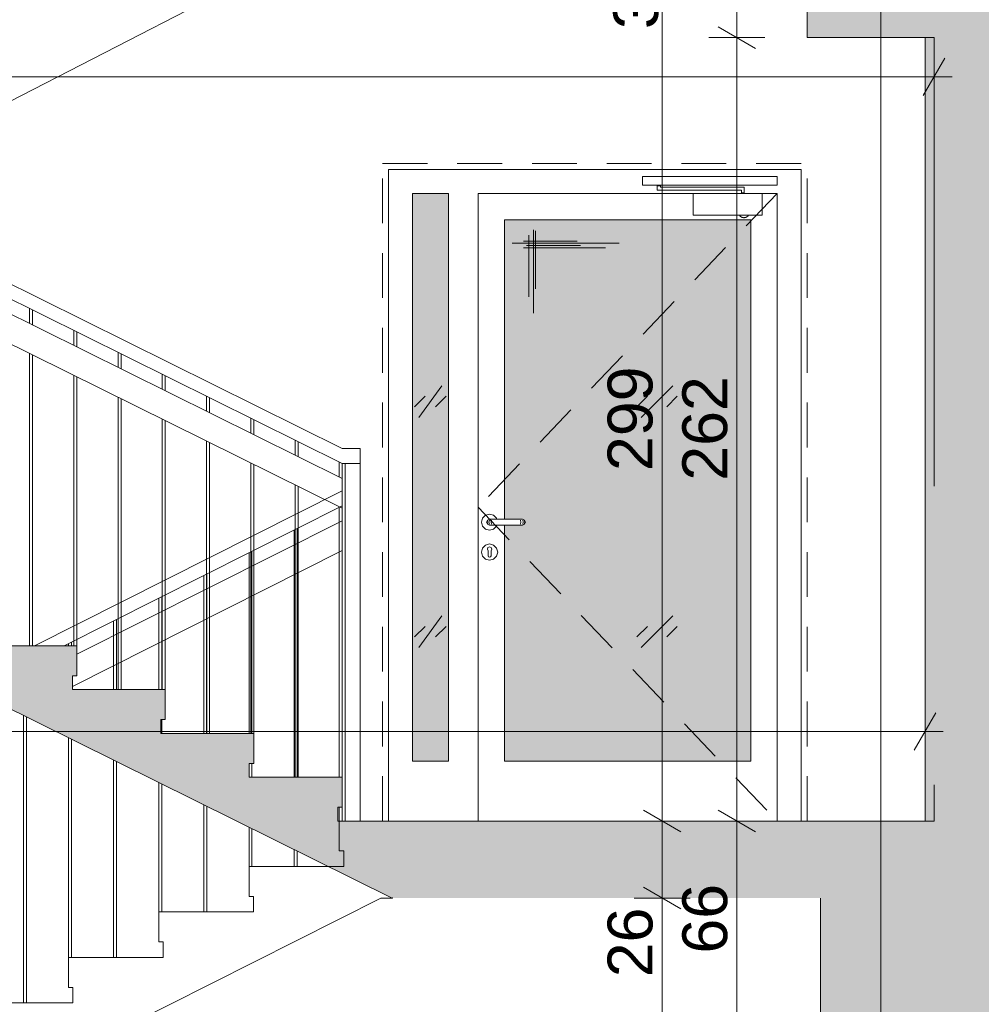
# Paper-space layout 'A-42 PRZEKRÓJ A-A' of a CAD drawing. Header units: millimetres. Extents: x 0 to 1114, y -5 to 726.
# Tile 16 of 92: x 120 to 152, y 287 to 320. Entities that reach past the tile are written whole.
import ezdxf
from ezdxf.xclip import XClip

# ---------------------------------------------------------------- set-up
doc = ezdxf.new("R2010")
doc.units = ezdxf.units.MM
doc.header["$MEASUREMENT"] = 0
doc.header["$XCLIPFRAME"] = 0
for name, pattern in [('DASHDOTX2', [1000, 500, -250, 0, -250]), ('LINIE_3', [25, 15, -10]), ('Przer. długie kreski', [2.5, 1.5, -1]), ('PRZERYWANA', [5.64444, 2.82222, -2.82222])]:
    doc.linetypes.add(name, pattern=pattern)
for name, color, linetype, lineweight, true_color in [('A__balustrada_Nr_pióra__161', 7, 'Continuous', 5, 0x949494), ('A_osie_Nr_pióra__16', 7, 'Continuous', 5, 0x0f0f0f), ('A_pochwyt_Nr_pióra__161', 7, 'Continuous', 5, 0x949494), ('A_schody_Nr_pióra__9', 7, 'Continuous', 13, 0xadadad), ('A_stolarka_Nr_pióra__254', 7, 'Continuous', 5, 0xfdfdfd), ('A_stolarka_Nr_pióra__9', 7, 'Continuous', 13, 0xadadad), ('A_widok_Nr_pióra__121', 7, 'Continuous', 5, 0xcacaca), ('A_ściany_Nr_pióra__8', 7, 'Continuous', 13, 0x4c4c4c)]:
    doc.layers.add(name, color=color, linetype=linetype, lineweight=lineweight, true_color=true_color)
doc.layers.add('A_schody', color=7, linetype='Continuous')
doc.layers.add('A_stolarka', color=7, linetype='Continuous')
for name, color, linetype, lineweight in [('A_schody_Nr_pióra__1', 7, 'Continuous', 20), ('A_strop_Nr_pióra__1', 7, 'Continuous', 20), ('A_wymiary_Nr_pióra__1', 7, 'Continuous', 20), ('A_wymiary_Nr_pióra__2', 8, 'Continuous', 13), ('A_ściany_Nr_pióra__1', 7, 'Continuous', 20)]:
    doc.layers.add(name, color=color, linetype=linetype, lineweight=lineweight)
doc.styles.add('STYL_AUTOMATYCZNY_1', font='arial.ttf')
doc.styles.add('STYL_AUTOMATYCZNY_4', font='arial.ttf')

# ---------------------------------------------------------------- blocks, each defined once
blk = doc.blocks.new('Rysunek_1_1', base_point=(-1560.278, -148.908))
at = {"layer": 'A_schody', "linetype": 'Continuous', "lineweight": 0, "true_color": 0x000000}
h = blk.add_hatch(color=18, dxfattribs=at)
h.paths.add_polyline_path([(81.694, 140.929), (175.424, 140.929), (226.244, 140.929), (306.913, 140.929), (548.587, 140.929), (548.587, 244.87), (543.567, 244.87), (543.567, 243.12), (527.617, 243.12), (527.617, 243.652), (527.767, 243.652), (527.767, 244.652), (524.676, 244.652), (524.676, 245.185), (524.826, 245.185), (524.826, 246.185), (521.735, 246.185), (521.735, 246.718), (521.885, 246.718), (521.885, 247.718), (518.794, 247.718), (518.794, 248.251), (518.944, 248.251), (518.944, 249.251), (515.853, 249.251), (515.853, 249.784), (516.003, 249.784), (516.003, 250.784), (512.912, 250.784), (512.912, 251.317), (513.062, 251.317), (513.062, 252.317), (509.971, 252.317), (509.971, 252.85), (510.121, 252.85), (510.121, 253.85), (507.03, 253.85), (507.03, 254.383), (507.18, 254.383), (507.18, 255.383), (504.089, 255.383), (504.089, 255.916), (504.239, 255.916), (504.239, 256.916), (501.148, 256.916), (501.148, 257.449), (501.298, 257.449), (501.298, 258.449), (498.572, 258.449), (498.207, 258.449), (498.207, 258.982), (498.357, 258.982), (498.357, 259.982), (498.277, 259.982), (479.827, 259.982), (479.827, 286.332), (482.217, 286.332), (482.217, 290.162), (496.884, 290.162), (527.025, 274.725), (529.906, 273.25), (543.567, 273.25), (543.567, 276.2), (527.437, 276.2), (527.437, 276.727), (527.587, 276.727), (527.587, 277.727), (524.454, 277.727), (524.454, 278.255), (524.604, 278.255), (524.604, 279.255), (521.471, 279.255), (521.471, 279.783), (521.621, 279.783), (521.621, 280.783), (518.488, 280.783), (518.488, 281.31), (518.638, 281.31), (518.638, 282.31), (515.505, 282.31), (515.505, 282.838), (515.655, 282.838), (515.655, 283.838), (512.522, 283.838), (512.522, 284.366), (512.672, 284.366), (512.672, 285.366), (509.539, 285.366), (509.539, 285.894), (509.689, 285.894), (509.689, 286.894), (506.556, 286.894), (506.556, 287.421), (506.706, 287.421), (506.706, 288.421), (503.573, 288.421), (503.573, 288.949), (503.723, 288.949), (503.723, 289.949), (500.59, 289.949), (500.59, 290.477), (500.74, 290.477), (500.74, 291.477), (497.79, 291.477), (497.607, 291.477), (497.607, 292.005), (497.757, 292.005), (497.757, 293.005), (497.647, 293.005), (497.497, 293.005), (494.627, 293.005), (479.247, 293.005), (479.217, 293.005), (479.217, 319.235), (481.647, 319.235), (481.647, 323.105), (496.903, 323.105), (527.216, 307.736), (530.839, 305.9), (543.567, 305.9), (543.567, 309.21), (530.456, 309.21), (527.627, 309.21), (527.627, 309.736), (527.777, 309.736), (527.777, 310.736), (524.617, 310.736), (524.617, 311.262), (524.767, 311.262), (524.767, 312.262), (521.607, 312.262), (521.607, 312.788), (521.757, 312.788), (521.757, 313.788), (518.597, 313.788), (518.597, 314.314), (518.747, 314.314), (518.747, 315.314), (515.587, 315.314), (515.587, 315.84), (515.737, 315.84), (515.737, 316.84), (512.577, 316.84), (512.577, 317.366), (512.727, 317.366), (512.727, 318.366), (509.567, 318.366), (509.567, 318.892), (509.717, 318.892), (509.717, 319.892), (506.557, 319.892), (506.557, 320.418), (506.707, 320.418), (506.707, 321.418), (503.547, 321.418), (503.547, 321.944), (503.697, 321.944), (503.697, 322.944), (500.537, 322.944), (500.537, 323.47), (500.687, 323.47), (500.687, 324.47), (497.527, 324.47), (497.527, 324.493), (497.527, 324.996), (497.677, 324.996), (497.677, 325.996), (497.647, 325.996), (497.177, 325.996), (479.547, 325.996), (479.547, 351.996), (481.717, 351.996), (481.717, 355.946), (498.578, 355.946), (527.341, 341.136), (530.809, 339.35), (543.567, 339.35), (543.567, 342.65), (527.677, 342.65), (527.677, 343.181), (527.827, 343.181), (527.827, 344.181), (524.703, 344.181), (524.703, 344.712), (524.853, 344.712), (524.853, 345.712), (521.729, 345.712), (521.729, 346.244), (521.879, 346.244), (521.879, 347.244), (518.755, 347.244), (518.755, 347.775), (518.905, 347.775), (518.905, 348.775), (515.781, 348.775), (515.781, 349.306), (515.931, 349.306), (515.931, 350.306), (512.807, 350.306), (512.807, 350.838), (512.957, 350.838), (512.957, 351.838), (509.833, 351.838), (509.833, 352.369), (509.983, 352.369), (509.983, 353.369), (506.859, 353.369), (506.859, 353.9), (507.009, 353.9), (507.009, 354.9), (503.885, 354.9), (503.885, 355.432), (504.035, 355.432), (504.035, 356.432), (500.911, 356.432), (500.911, 356.963), (501.061, 356.963), (501.061, 357.963), (497.937, 357.963), (497.937, 357.981), (497.937, 358.495), (498.087, 358.495), (498.087, 359.495), (497.607, 359.495), (494.957, 359.495), (479.467, 359.495), (479.467, 385.725), (481.827, 385.725), (481.827, 389.495), (496.894, 389.495), (527.195, 374.445), (530.547, 372.78), (543.567, 372.78), (543.567, 375.94), (527.557, 375.94), (527.557, 376.433), (527.707, 376.433), (527.707, 377.433), (524.551, 377.433), (524.551, 377.926), (524.701, 377.926), (524.701, 378.926), (521.545, 378.926), (521.545, 379.419), (521.695, 379.419), (521.695, 380.419), (518.539, 380.419), (518.539, 380.912), (518.689, 380.912), (518.689, 381.912), (515.533, 381.912), (515.533, 382.405), (515.683, 382.405), (515.683, 383.405), (512.527, 383.405), (512.527, 383.898), (512.677, 383.898), (512.677, 384.898), (509.521, 384.898), (509.521, 385.391), (509.671, 385.391), (509.671, 386.391), (506.515, 386.391), (506.515, 386.884), (506.665, 386.884), (506.665, 387.884), (506.416, 387.884), (503.509, 387.884), (503.509, 388.377), (503.659, 388.377), (503.659, 389.377), (503.413, 389.377), (500.503, 389.377), (500.503, 389.87), (500.653, 389.87), (500.653, 390.87), (500.41, 390.87), (497.813, 390.87), (497.497, 390.87), (497.497, 391.363), (497.647, 391.363), (497.647, 392.363), (479.397, 392.363), (479.397, 418.623), (481.617, 418.623), (481.617, 422.123), (498.369, 422.123), (527.387, 407.759), (531.063, 405.94), (543.567, 405.94), (543.567, 409.28), (527.697, 409.28), (527.697, 409.765), (527.847, 409.765), (527.847, 410.765), (524.697, 410.765), (524.697, 411.25), (524.847, 411.25), (524.847, 412.25), (521.697, 412.25), (521.697, 412.735), (521.847, 412.735), (521.847, 413.735), (518.697, 413.735), (518.697, 414.22), (518.847, 414.22), (518.847, 415.22), (515.697, 415.22), (515.697, 415.705), (515.847, 415.705), (515.847, 416.705), (512.697, 416.705), (512.697, 417.189), (512.847, 417.189), (512.847, 418.189), (509.697, 418.189), (509.697, 418.674), (509.847, 418.674), (509.847, 419.674), (506.697, 419.674), (506.697, 420.159), (506.847, 420.159), (506.847, 421.159), (503.697, 421.159), (503.697, 421.644), (503.847, 421.644), (503.847, 422.644), (500.697, 422.644), (500.697, 423.129), (500.847, 423.129), (500.847, 424.129), (497.697, 424.129), (497.697, 424.614), (497.847, 424.614), (497.847, 425.614), (479.317, 425.614), (479.317, 451.774), (481.707, 451.774), (481.707, 455.544), (496.931, 455.544), (527.257, 440.792), (530.881, 439.03), (543.567, 439.03), (543.567, 442.31), (527.567, 442.31), (527.567, 442.785), (527.717, 442.785), (527.717, 443.785), (524.533, 443.785), (524.533, 444.261), (524.683, 444.261), (524.683, 445.261), (521.499, 445.261), (521.499, 445.737), (521.649, 445.737), (521.649, 446.737), (518.465, 446.737), (518.465, 447.213), (518.615, 447.213), (518.615, 448.213), (515.431, 448.213), (515.431, 448.689), (515.581, 448.689), (515.581, 449.689), (512.397, 449.689), (512.397, 450.165), (512.547, 450.165), (512.547, 451.165), (509.363, 451.165), (509.363, 451.641), (509.513, 451.641), (509.513, 452.641), (506.329, 452.641), (506.329, 453.117), (506.479, 453.117), (506.479, 454.117), (503.295, 454.117), (503.295, 454.593), (503.445, 454.593), (503.445, 455.593), (500.261, 455.593), (500.261, 456.069), (500.411, 456.069), (500.411, 457.069), (497.227, 457.069), (497.227, 457.545), (497.377, 457.545), (497.377, 458.545), (479.247, 458.545), (479.247, 484.675), (481.019, 484.675), (481.019, 488.575), (496.868, 488.575), (530.662, 472.1), (543.567, 472.1), (543.567, 475.18), (527.767, 475.18), (527.767, 475.645), (527.917, 475.645), (527.917, 476.645), (524.761, 476.645), (524.761, 477.11), (524.911, 477.11), (524.911, 478.11), (521.755, 478.11), (521.755, 478.576), (521.905, 478.576), (521.905, 479.576), (518.749, 479.576), (518.749, 480.041), (518.899, 480.041), (518.899, 481.041), (515.743, 481.041), (515.743, 481.507), (515.893, 481.507), (515.893, 482.507), (512.737, 482.507), (512.737, 482.972), (512.887, 482.972), (512.887, 483.972), (509.731, 483.972), (509.731, 484.438), (509.881, 484.438), (509.881, 485.438), (506.725, 485.438), (506.725, 485.903), (506.875, 485.903), (506.875, 486.903), (503.719, 486.903), (503.719, 487.369), (503.869, 487.369), (503.869, 488.369), (500.713, 488.369), (500.713, 488.834), (500.863, 488.834), (500.863, 489.834), (497.707, 489.834), (497.707, 490.3), (497.857, 490.3), (497.857, 491.3), (479.277, 491.3), (479.277, 517.52), (481.377, 517.52), (481.377, 521.533), (478.41, 521.533), (478.41, 524.133), (477.357, 524.133), (352.051, 524.133), (352.051, 536.095), (543.567, 536.095), (543.567, 527.836), (543.567, 524.133), (547.587, 524.133), (547.587, 521.533), (543.567, 521.533), (543.567, 517.54), (548.587, 517.54), (548.587, 540.961), (543.567, 540.961), (543.567, 539.119), (348.996, 539.119), (348.996, 564.681), (346.838, 564.681), (346.838, 562.317), (85.194, 562.317), (85.194, 564.681), (81.694, 564.681), (81.694, 553.481), (85.194, 553.481), (85.194, 558.993), (147.194, 558.993), (147.194, 524.281), (131.294, 524.281), (131.294, 520.056), (146.901, 520.056), (146.901, 517.255), (150.894, 517.255), (150.894, 491.056), (131.644, 491.056), (131.644, 491.558), (131.794, 491.558), (131.794, 492.558), (128.604, 492.558), (128.604, 493.06), (128.754, 493.06), (128.754, 494.06), (125.564, 494.06), (125.564, 494.562), (125.714, 494.562), (125.714, 495.562), (122.524, 495.562), (122.524, 496.065), (122.674, 496.065), (122.674, 497.065), (119.484, 497.065), (119.484, 497.567), (119.634, 497.567), (119.634, 498.567), (116.444, 498.567), (116.444, 499.069), (116.594, 499.069), (116.594, 500.069), (113.404, 500.069), (113.404, 500.571), (113.554, 500.571), (113.554, 501.571), (110.364, 501.571), (110.364, 502.074), (110.514, 502.074), (110.514, 503.074), (107.324, 503.074), (107.324, 503.576), (107.474, 503.576), (107.474, 504.576), (104.284, 504.576), (104.284, 505.078), (104.434, 505.078), (104.434, 506.078), (101.244, 506.078), (101.244, 506.581), (101.394, 506.581), (101.394, 507.581), (98.194, 507.581), (85.194, 507.581), (85.194, 504.381), (101.294, 504.381), (133.823, 488.306), (146.674, 488.306), (146.674, 484.256), (150.694, 484.256), (150.694, 458.206), (131.244, 458.206), (131.244, 458.69), (131.394, 458.69), (131.394, 459.69), (128.264, 459.69), (128.264, 460.174), (128.414, 460.174), (128.414, 461.174), (125.284, 461.174), (125.284, 461.658), (125.434, 461.658), (125.434, 462.658), (122.304, 462.658), (122.304, 463.142), (122.454, 463.142), (122.454, 464.142), (119.324, 464.142), (119.324, 464.626), (119.474, 464.626), (119.474, 465.626), (116.344, 465.626), (116.344, 466.11), (116.494, 466.11), (116.494, 467.11), (113.364, 467.11), (113.364, 467.594), (113.514, 467.594), (113.514, 468.594), (110.384, 468.594), (110.384, 469.078), (110.534, 469.078), (110.534, 470.078), (107.404, 470.078), (107.404, 470.562), (107.554, 470.562), (107.554, 471.562), (104.424, 471.562), (104.424, 472.046), (104.574, 472.046), (104.574, 473.046), (101.444, 473.046), (101.444, 473.531), (101.594, 473.531), (101.594, 474.531), (101.044, 474.531), (85.194, 474.531), (85.194, 471.531), (101.123, 471.531), (133.451, 455.431), (147.014, 455.431), (147.014, 451.371), (150.394, 451.371), (150.394, 425.231), (130.844, 425.231), (130.844, 425.744), (130.994, 425.744), (130.994, 426.744), (127.904, 426.744), (127.904, 427.258), (128.054, 427.258), (128.054, 428.258), (124.964, 428.258), (124.964, 428.771), (125.114, 428.771), (125.114, 429.771), (122.024, 429.771), (122.024, 430.285), (122.174, 430.285), (122.174, 431.285), (119.084, 431.285), (119.084, 431.799), (119.234, 431.799), (119.234, 432.799), (116.144, 432.799), (116.144, 433.312), (116.294, 433.312), (116.294, 434.312), (113.204, 434.312), (113.204, 434.826), (113.354, 434.826), (113.354, 435.826), (110.264, 435.826), (110.264, 436.34), (110.414, 436.34), (110.414, 437.34), (107.324, 437.34), (107.324, 437.853), (107.474, 437.853), (107.474, 438.853), (104.384, 438.853), (104.384, 439.367), (104.534, 439.367), (104.534, 440.367), (101.444, 440.367), (101.444, 440.881), (101.594, 440.881), (101.594, 441.881), (98.394, 441.881), (85.194, 441.881), (85.194, 438.631), (101.54, 438.631), (133.928, 421.956), (146.574, 421.956), (146.574, 418.066), (150.194, 418.066), (150.194, 391.956), (130.844, 391.956), (130.844, 392.467), (130.994, 392.467), (130.994, 393.467), (127.814, 393.467), (127.814, 393.978), (127.964, 393.978), (127.964, 394.978), (124.784, 394.978), (124.784, 395.49), (124.934, 395.49), (124.934, 396.49), (121.754, 396.49), (121.754, 397.001), (121.904, 397.001), (121.904, 398.001), (118.724, 398.001), (118.724, 398.512), (118.874, 398.512), (118.874, 399.512), (115.694, 399.512), (115.694, 400.024), (115.844, 400.024), (115.844, 401.024), (112.664, 401.024), (112.664, 401.535), (112.814, 401.535), (112.814, 402.535), (109.634, 402.535), (109.634, 403.046), (109.784, 403.046), (109.784, 404.046), (106.604, 404.046), (106.604, 404.558), (106.754, 404.558), (106.754, 405.558), (103.574, 405.558), (103.574, 406.069), (103.724, 406.069), (103.724, 407.069), (100.544, 407.069), (100.544, 407.581), (100.694, 407.581), (100.694, 408.581), (97.494, 408.581), (85.194, 408.581), (85.194, 405.431), (100.469, 405.431), (133.448, 388.981), (146.924, 388.981), (146.924, 385.311), (150.794, 385.311), (150.794, 358.881), (131.244, 358.881), (131.244, 359.376), (131.394, 359.376), (131.394, 360.376), (128.244, 360.376), (128.244, 360.871), (128.394, 360.871), (128.394, 361.871), (125.244, 361.871), (125.244, 362.367), (125.394, 362.367), (125.394, 363.367), (122.244, 363.367), (122.244, 363.862), (122.394, 363.862), (122.394, 364.862), (119.244, 364.862), (119.244, 365.358), (119.394, 365.358), (119.394, 366.358), (116.244, 366.358), (116.244, 366.853), (116.394, 366.853), (116.394, 367.853), (113.244, 367.853), (113.244, 368.349), (113.394, 368.349), (113.394, 369.349), (110.244, 369.349), (110.244, 369.844), (110.394, 369.844), (110.394, 370.844), (107.244, 370.844), (107.244, 371.34), (107.394, 371.34), (107.394, 372.34), (104.244, 372.34), (104.244, 372.835), (104.394, 372.835), (104.394, 373.835), (101.244, 373.835), (101.244, 374.331), (101.394, 374.331), (101.394, 375.331), (98.194, 375.331), (85.194, 375.331), (85.194, 372.331), (100.9, 372.331), (134.251, 355.706), (146.737, 355.706), (146.737, 352.136), (150.694, 352.136), (150.694, 325.906), (150.494, 325.906), (131.144, 325.906), (131.144, 326.408), (131.294, 326.408), (131.294, 327.408), (128.164, 327.408), (128.164, 327.91), (128.314, 327.91), (128.314, 328.91), (125.184, 328.91), (125.184, 329.412), (125.334, 329.412), (125.334, 330.412), (122.204, 330.412), (122.204, 330.915), (122.354, 330.915), (122.354, 331.915), (119.224, 331.915), (119.224, 332.417), (119.374, 332.417), (119.374, 333.417), (116.244, 333.417), (116.244, 333.919), (116.394, 333.919), (116.394, 334.919), (113.264, 334.919), (113.264, 335.421), (113.414, 335.421), (113.414, 336.421), (110.284, 336.421), (110.284, 336.924), (110.434, 336.924), (110.434, 337.924), (107.304, 337.924), (107.304, 338.426), (107.454, 338.426), (107.454, 339.426), (104.324, 339.426), (104.324, 339.928), (104.474, 339.928), (104.474, 340.928), (101.344, 340.928), (101.344, 341.431), (101.494, 341.431), (101.494, 342.431), (98.294, 342.431), (85.194, 342.431), (85.194, 339.231), (101.379, 339.231), (134.06, 322.756), (146.544, 322.756), (146.544, 319.066), (150.494, 319.066), (150.494, 292.856), (130.894, 292.856), (130.844, 292.856), (130.844, 293.321), (130.994, 293.321), (130.994, 294.321), (127.884, 294.321), (127.884, 294.787), (128.034, 294.787), (128.034, 295.787), (124.924, 295.787), (124.924, 296.253), (125.074, 296.253), (125.074, 297.253), (121.964, 297.253), (121.964, 297.719), (122.114, 297.719), (122.114, 298.719), (119.004, 298.719), (119.004, 299.185), (119.154, 299.185), (119.154, 300.185), (116.044, 300.185), (116.044, 300.651), (116.194, 300.651), (116.194, 301.651), (113.084, 301.651), (113.084, 302.117), (113.234, 302.117), (113.234, 303.117), (110.124, 303.117), (110.124, 303.583), (110.274, 303.583), (110.274, 304.583), (107.164, 304.583), (107.164, 305.049), (107.314, 305.049), (107.314, 306.049), (104.204, 306.049), (104.204, 306.515), (104.354, 306.515), (104.354, 307.515), (101.244, 307.515), (101.244, 307.981), (101.394, 307.981), (101.394, 308.981), (98.194, 308.981), (85.194, 308.981), (85.194, 306.131), (100.659, 306.131), (132.664, 290.281), (147.001, 290.281), (147.001, 286.281), (150.794, 286.281), (150.894, 286.281), (150.894, 260.081), (150.794, 260.081), (131.544, 260.081), (131.544, 260.54), (131.694, 260.54), (131.694, 261.54), (128.514, 261.54), (128.514, 261.999), (128.664, 261.999), (128.664, 262.999), (125.484, 262.999), (125.484, 263.458), (125.634, 263.458), (125.634, 264.458), (122.454, 264.458), (122.454, 264.917), (122.604, 264.917), (122.604, 265.917), (119.424, 265.917), (119.424, 266.376), (119.574, 266.376), (119.574, 267.376), (116.394, 267.376), (116.394, 267.835), (116.544, 267.835), (116.544, 268.835), (113.364, 268.835), (113.364, 269.294), (113.514, 269.294), (113.514, 270.294), (110.334, 270.294), (110.334, 270.753), (110.484, 270.753), (110.484, 271.753), (107.304, 271.753), (107.304, 272.212), (107.454, 272.212), (107.454, 273.212), (104.274, 273.212), (104.274, 273.671), (104.424, 273.671), (104.424, 274.671), (101.244, 274.671), (101.244, 275.131), (101.394, 275.131), (101.394, 276.131), (98.194, 276.131), (85.194, 276.131), (85.194, 276.281), (81.694, 276.281), (81.694, 161.081)])
h.paths.add_polyline_path([(85.194, 241.081), (99.89, 241.081), (133.69, 224.181), (146.852, 224.181), (146.852, 220.611), (150.594, 220.611), (150.594, 194.081), (134.194, 194.081), (130.994, 194.081), (130.844, 194.081), (130.844, 194.581), (130.994, 194.581), (130.994, 195.581), (127.874, 195.581), (127.874, 196.081), (128.024, 196.081), (128.024, 197.081), (124.904, 197.081), (124.904, 197.581), (125.054, 197.581), (125.054, 198.581), (121.934, 198.581), (121.934, 199.081), (122.084, 199.081), (122.084, 200.081), (118.964, 200.081), (118.964, 200.581), (119.114, 200.581), (119.114, 201.581), (115.994, 201.581), (115.994, 202.081), (116.144, 202.081), (116.144, 203.081), (113.024, 203.081), (113.024, 203.581), (113.174, 203.581), (113.174, 204.581), (110.054, 204.581), (110.054, 205.081), (110.204, 205.081), (110.204, 206.081), (107.084, 206.081), (107.084, 206.581), (107.234, 206.581), (107.234, 207.581), (104.114, 207.581), (104.114, 208.081), (104.264, 208.081), (104.264, 209.081), (101.144, 209.081), (101.144, 209.581), (101.294, 209.581), (101.294, 210.581), (85.694, 210.581), (85.194, 210.581)], flags=0)
h.paths.add_polyline_path([(85.194, 207.481), (100.985, 207.481), (134.051, 190.781), (147.294, 190.781), (147.294, 187.311), (150.694, 187.311), (150.694, 161.081), (129.144, 161.081), (129.144, 161.711), (129.294, 161.711), (129.294, 162.711), (126.2, 162.711), (126.2, 163.341), (126.35, 163.341), (126.35, 164.341), (123.255, 164.341), (123.255, 164.971), (123.405, 164.971), (123.405, 165.971), (120.311, 165.971), (120.311, 166.601), (120.461, 166.601), (120.461, 167.601), (117.366, 167.601), (117.366, 168.231), (117.516, 168.231), (117.516, 169.231), (114.422, 169.231), (114.422, 169.861), (114.572, 169.861), (114.572, 170.861), (111.477, 170.861), (111.477, 171.491), (111.627, 171.491), (111.627, 172.491), (108.533, 172.491), (108.533, 173.121), (108.683, 173.121), (108.683, 174.121), (105.588, 174.121), (105.588, 174.751), (105.738, 174.751), (105.738, 175.751), (102.644, 175.751), (102.644, 176.381), (102.794, 176.381), (102.794, 177.381), (99.594, 177.381), (85.694, 177.381), (85.194, 177.381)], flags=0)
h.paths.add_polyline_path([(98.194, 243.581), (85.194, 243.581), (85.194, 273.581), (100.052, 273.581), (134.109, 257.181), (146.856, 257.181), (146.856, 253.581), (150.794, 253.581), (150.794, 227.081), (131.244, 227.081), (131.244, 227.581), (131.394, 227.581), (131.394, 228.581), (128.244, 228.581), (128.244, 229.081), (128.394, 229.081), (128.394, 230.081), (125.244, 230.081), (125.244, 230.581), (125.394, 230.581), (125.394, 231.581), (122.244, 231.581), (122.244, 232.081), (122.394, 232.081), (122.394, 233.081), (119.244, 233.081), (119.244, 233.581), (119.394, 233.581), (119.394, 234.581), (116.244, 234.581), (116.244, 235.081), (116.394, 235.081), (116.394, 236.081), (113.244, 236.081), (113.244, 236.581), (113.394, 236.581), (113.394, 237.581), (110.244, 237.581), (110.244, 238.081), (110.394, 238.081), (110.394, 239.081), (107.244, 239.081), (107.244, 239.581), (107.394, 239.581), (107.394, 240.581), (104.244, 240.581), (104.244, 241.081), (104.394, 241.081), (104.394, 242.081), (101.244, 242.081), (101.244, 242.581), (101.394, 242.581), (101.394, 243.581)], flags=0)
h.paths.add_polyline_path([(172.924, 149.057), (153.247, 149.057), (153.247, 526.588), (172.924, 526.588)], flags=0)
h.paths.add_polyline_path([(153.247, 529.128), (153.247, 540.019), (153.247, 558.993), (197.906, 558.993), (197.906, 529.128), (175.424, 529.128)], flags=0)
h.paths.add_polyline_path([(175.424, 458.356), (175.424, 487.895), (224.744, 487.895), (224.744, 479.356), (226.244, 479.356), (226.244, 491.056), (175.424, 491.056), (175.424, 520.915), (224.744, 520.915), (224.744, 512.056), (226.244, 512.056), (226.244, 526.757), (254.323, 526.757), (254.323, 149.057), (226.244, 149.057), (226.244, 161.081), (175.424, 161.081), (175.424, 190.716), (224.744, 190.716), (224.744, 182.081), (226.244, 182.081), (226.244, 194.081), (175.424, 194.081), (175.424, 223.904), (224.744, 223.904), (224.744, 215.081), (226.244, 215.081), (226.244, 227.081), (175.424, 227.081), (175.424, 257.094), (224.744, 257.094), (224.744, 248.081), (226.244, 248.081), (226.244, 260.081), (175.424, 260.081), (175.424, 289.86), (224.744, 289.86), (224.744, 281.081), (226.244, 281.081), (226.244, 292.856), (175.424, 292.856), (175.424, 322.879), (224.744, 322.879), (224.744, 313.856), (226.244, 313.856), (226.244, 325.906), (175.424, 325.906), (175.424, 355.9), (224.744, 355.9), (224.744, 346.906), (226.244, 346.906), (226.244, 359.081), (175.424, 359.081), (175.424, 388.92), (224.744, 388.92), (224.744, 380.081), (226.244, 380.081), (226.244, 392.156), (175.424, 392.156), (175.424, 421.855), (224.744, 421.855), (224.744, 413.156), (226.244, 413.156), (226.244, 425.381), (175.424, 425.381), (175.424, 454.875), (224.744, 454.875), (224.744, 446.381), (226.244, 446.381), (226.244, 458.356)], flags=0)
h.paths.add_polyline_path([(224.744, 529.128), (198.906, 529.128), (198.906, 558.993), (214.553, 558.993), (214.553, 554.428), (218.278, 554.428), (218.278, 558.993), (280.423, 558.993), (280.423, 554.428), (284.064, 554.428), (284.064, 558.993), (332.796, 558.993), (346.125, 558.993), (346.125, 552.476), (347.029, 552.476), (347.029, 524.133), (332.796, 524.133), (311.061, 524.133), (311.061, 529.128), (305.413, 529.128), (256.333, 529.128), (254.833, 529.128), (226.244, 529.128)], flags=0)
h.paths.add_polyline_path([(255.709, 227.081), (255.709, 253.581), (259.467, 253.581), (259.467, 256.491), (278.972, 256.491), (278.972, 253.581), (283.324, 253.581), (283.324, 248.081), (285.053, 248.081), (285.053, 260.081), (256.323, 260.081), (255.823, 260.081), (255.823, 286.356), (258.688, 286.356), (258.688, 289.266), (279.283, 289.266), (279.283, 286.356), (283.254, 286.356), (283.254, 281.081), (285.053, 281.081), (285.053, 292.856), (256.323, 292.856), (255.823, 292.856), (255.823, 319.066), (258.343, 319.066), (258.343, 322.256), (279.153, 322.256), (279.153, 319.066), (283.634, 319.066), (283.634, 313.856), (285.053, 313.856), (285.053, 325.906), (256.323, 325.906), (255.823, 325.906), (255.823, 352.136), (258.283, 352.136), (258.283, 355.416), (279.133, 355.416), (279.133, 352.136), (283.504, 352.136), (283.504, 346.906), (285.053, 346.906), (285.053, 359.081), (256.323, 359.081), (255.823, 359.081), (255.823, 385.311), (258.573, 385.311), (258.573, 388.571), (279.593, 388.571), (279.593, 385.311), (283.494, 385.311), (283.494, 380.081), (285.053, 380.081), (285.053, 392.156), (256.323, 392.156), (255.823, 392.156), (255.823, 418.066), (258.523, 418.066), (258.523, 421.666), (279.293, 421.666), (279.293, 418.066), (283.494, 418.066), (283.494, 413.156), (285.053, 413.156), (285.053, 425.381), (256.323, 425.381), (255.823, 425.381), (255.823, 451.371), (258.099, 451.371), (258.099, 455.501), (279.815, 455.501), (279.815, 451.371), (283.574, 451.371), (283.574, 446.381), (285.053, 446.381), (285.053, 458.356), (256.323, 458.356), (255.823, 458.356), (255.823, 484.206), (258.703, 484.206), (258.703, 488.306), (279.604, 488.306), (279.583, 484.206), (283.574, 484.206), (283.574, 479.356), (285.053, 479.356), (285.053, 491.056), (256.323, 491.056), (255.823, 491.056), (255.823, 517.226), (258.689, 517.226), (258.689, 519.525), (258.689, 521.328), (255.923, 521.328), (255.923, 528.128), (283.474, 528.128), (283.474, 521.328), (279.543, 521.328), (279.543, 517.226), (283.674, 517.226), (283.674, 512.056), (285.053, 512.056), (285.053, 527.628), (305.413, 527.628), (305.413, 149.057), (285.053, 149.057), (285.053, 161.081), (256.323, 161.081), (255.823, 161.081), (255.823, 187.581), (258.382, 187.581), (258.382, 190.681), (279.823, 190.681), (279.823, 187.581), (283.474, 187.581), (283.474, 182.081), (285.053, 182.081), (285.053, 194.081), (256.323, 194.081), (255.823, 194.081), (255.823, 220.581), (258.433, 220.581), (258.433, 223.491), (279.303, 223.491), (279.303, 220.581), (283.413, 220.581), (283.413, 215.081), (285.053, 215.081), (285.053, 227.081), (256.209, 227.081)], flags=0)
h.paths.add_polyline_path([(306.913, 289.828), (477.357, 289.828), (477.357, 260.081), (306.913, 260.081)], flags=0)
h.paths.add_polyline_path([(458.097, 161.081), (306.913, 161.081), (306.913, 190.96), (458.097, 190.96)], flags=0)
h.paths.add_polyline_path([(306.913, 458.356), (306.913, 488.028), (477.357, 488.028), (477.357, 458.356)], flags=0)
h.paths.add_polyline_path([(306.913, 425.381), (306.913, 455.328), (477.357, 455.328), (477.357, 425.381)], flags=0)
h.paths.add_polyline_path([(477.357, 392.156), (306.913, 392.156), (306.913, 422.353), (477.357, 422.353), (477.357, 392.363)], flags=0)
h.paths.add_polyline_path([(477.357, 491.056), (306.913, 491.056), (306.913, 521.064), (477.357, 521.064)], flags=0)
h.paths.add_polyline_path([(306.913, 193.881), (306.913, 224.053), (477.357, 224.053), (477.357, 193.881), (458.097, 193.881)], flags=0)
h.paths.add_polyline_path([(306.913, 325.906), (306.913, 356.053), (477.357, 356.053), (477.357, 325.906)], flags=0)
h.paths.add_polyline_path([(306.913, 389.128), (477.357, 389.128), (477.357, 359.081), (306.913, 359.081)], flags=0)
h.paths.add_polyline_path([(477.357, 292.856), (306.913, 292.856), (306.913, 322.878), (477.357, 322.878)], flags=0)
h.paths.add_polyline_path([(306.913, 257.053), (477.357, 257.053), (477.357, 227.081), (306.913, 227.081)], flags=0)
h.paths.add_polyline_path([(460.097, 161.23), (459.597, 161.23), (459.597, 190.96), (477.357, 190.96), (477.357, 187.48), (482.007, 187.48), (482.007, 190.96), (498.336, 190.96), (519.447, 181.159), (521.347, 180.277), (521.347, 179.775), (543.567, 179.775), (543.567, 161.23)], flags=0)
h.paths.add_polyline_path([(479.747, 220.551), (482.078, 220.551), (482.078, 224.303), (496.973, 224.303), (527.249, 209.225), (530.883, 207.415), (543.567, 207.415), (543.567, 182.775), (522.45, 182.775), (519.677, 182.775), (519.677, 184.164), (516.687, 184.164), (516.687, 185.552), (513.697, 185.552), (513.697, 186.94), (510.707, 186.94), (510.707, 188.328), (507.717, 188.328), (507.717, 189.716), (504.727, 189.716), (504.727, 191.104), (501.737, 191.104), (501.737, 192.492), (498.747, 192.492), (498.747, 193.881), (497.557, 193.881), (479.747, 193.881)], flags=0)
h.paths.add_polyline_path([(479.827, 253.051), (481.977, 253.051), (481.977, 256.781), (498.162, 256.781), (527.183, 241.654), (528.401, 241.02), (529.443, 241.02), (543.567, 241.02), (543.567, 210.76), (530.484, 210.76), (527.727, 210.76), (527.727, 211.236), (527.877, 211.236), (527.877, 212.236), (524.74, 212.236), (524.74, 212.712), (524.89, 212.712), (524.89, 213.712), (521.753, 213.712), (521.753, 214.189), (521.903, 214.189), (521.903, 215.189), (518.766, 215.189), (518.766, 215.665), (518.916, 215.665), (518.916, 216.665), (515.779, 216.665), (515.779, 217.142), (515.929, 217.142), (515.929, 218.142), (512.792, 218.142), (512.792, 218.618), (512.942, 218.618), (512.942, 219.618), (509.805, 219.618), (509.805, 220.095), (509.955, 220.095), (509.955, 221.095), (506.818, 221.095), (506.818, 221.571), (506.968, 221.571), (506.968, 222.571), (503.831, 222.571), (503.831, 223.048), (503.981, 223.048), (503.981, 224.048), (500.844, 224.048), (500.844, 224.524), (500.994, 224.524), (500.994, 225.524), (497.994, 225.524), (497.857, 225.524), (497.857, 226.001), (498.007, 226.001), (498.007, 227.001), (497.597, 227.001), (479.827, 227.001)], flags=0)
at = {"layer": 'A_stolarka', "linetype": 'Continuous', "lineweight": 0, "true_color": 0x2d2d2d}
for points in [[(133.344, 313.856), (133.344, 294.856), (134.544, 294.856), (134.544, 313.856)], [(136.424, 294.856), (144.664, 294.856), (144.664, 312.976), (136.424, 312.976), (136.424, 302.956), (137.024, 302.956), (137.095, 302.926), (137.124, 302.856), (137.095, 302.785), (137.024, 302.756), (136.424, 302.756)]]:
    blk.add_hatch(color=250, dxfattribs=at).paths.add_polyline_path(points)
at = {"layer": 'A__balustrada_Nr_pióra__161', "color": 252, "linetype": 'Continuous', "lineweight": 5, "true_color": 0x949494}
for p, q in [((120.534, 309.502), (120.534, 310.002)), ((120.634, 309.452), (120.634, 309.952)), ((122.014, 308.769), (122.014, 309.269)), ((122.114, 308.719), (122.114, 309.219)), ((120.534, 298.719), (120.534, 308.502)), ((120.634, 298.719), (120.634, 308.452)), ((123.494, 308.036), (123.494, 308.536)), ((123.594, 307.986), (123.594, 308.486)), ((122.014, 298.719), (122.014, 307.769)), ((122.114, 298.719), (122.114, 307.719)), ((124.974, 307.303), (124.974, 307.803)), ((125.074, 307.253), (125.074, 307.753)), ((123.494, 297.253), (123.494, 307.036)), ((126.454, 306.57), (126.454, 307.07)), ((126.554, 306.52), (126.554, 307.02)), ((123.594, 297.253), (123.594, 306.986)), ((124.974, 297.253), (124.974, 306.303)), ((125.074, 297.253), (125.074, 306.253)), ((127.934, 305.837), (127.934, 306.337)), ((128.034, 305.787), (128.034, 306.287)), ((126.454, 295.787), (126.454, 305.57)), ((126.554, 295.787), (126.554, 305.52)), ((129.414, 305.104), (129.414, 305.604)), ((129.514, 305.054), (129.514, 305.554)), ((131.594, 305.321), (130.994, 305.321)), ((131.594, 292.856), (131.594, 305.321)), ((127.934, 295.787), (127.934, 304.837)), ((128.034, 295.787), (128.034, 304.787)), ((130.894, 304.371), (130.894, 304.871)), ((130.994, 294.321), (130.994, 304.821)), ((131.594, 304.821), (130.994, 304.821)), ((131.094, 292.856), (131.094, 304.821)), ((129.414, 294.321), (129.414, 304.104)), ((129.514, 294.321), (129.514, 304.054)), ((130.894, 294.321), (130.894, 303.371))]:
    blk.add_line(p, q, dxfattribs=at)
at = {"layer": 'A_osie_Nr_pióra__16', "color": 250, "linetype": 'DASHDOTX2', "lineweight": 5, "true_color": 0x0f0f0f}
blk.add_line((149.019, 533.433), (149.019, 175.184), dxfattribs=at)
at = {"layer": 'A_pochwyt_Nr_pióra__161', "color": 252, "linetype": 'Continuous', "lineweight": 5, "true_color": 0x949494}
for p, q in [((101.294, 320.03), (130.994, 305.321)), ((101.294, 319.53), (130.994, 304.821)), ((101.294, 319.03), (130.994, 304.321)), ((101.294, 318.03), (130.994, 303.321))]:
    blk.add_line(p, q, dxfattribs=at)
at = {"layer": 'A_schody_Nr_pióra__1', "color": 7, "linetype": 'Continuous', "lineweight": 20}
for p, q in [((100.659, 306.131), (132.664, 290.281)), ((122.114, 298.719), (119.004, 298.719)), ((122.114, 297.719), (122.114, 298.719)), ((122.114, 297.719), (121.964, 297.719)), ((121.964, 297.253), (121.964, 297.719)), ((125.074, 297.253), (121.964, 297.253)), ((125.074, 296.253), (125.074, 297.253)), ((125.074, 296.253), (124.924, 296.253)), ((124.924, 295.787), (124.924, 296.253)), ((128.034, 295.787), (124.924, 295.787)), ((128.034, 294.787), (128.034, 295.787)), ((128.034, 294.787), (127.884, 294.787)), ((127.884, 294.321), (127.884, 294.787)), ((130.994, 294.321), (127.884, 294.321)), ((130.994, 293.321), (130.994, 294.321)), ((130.994, 293.321), (130.844, 293.321)), ((130.844, 292.856), (130.844, 293.321))]:
    blk.add_line(p, q, dxfattribs=at)
at = {"layer": 'A_schody_Nr_pióra__9', "color": 253, "linetype": 'Continuous', "lineweight": 13, "true_color": 0xadadad}
for p, q in [((101.574, 307.515), (131.191, 322.756)), ((127.874, 291.335), (130.534, 291.335)), ((127.874, 290.335), (127.874, 291.335)), ((101.282, 274.671), (132.285, 290.281)), ((127.874, 290.335), (128.024, 290.335)), ((128.024, 289.815), (128.024, 290.335)), ((132.285, 290.281), (132.664, 290.281)), ((124.854, 289.815), (128.024, 289.815)), ((124.854, 288.815), (124.854, 289.815)), ((124.854, 288.815), (125.004, 288.815)), ((125.004, 288.294), (125.004, 288.815)), ((121.834, 288.294), (125.004, 288.294)), ((121.834, 287.294), (121.834, 288.294)), ((121.834, 287.294), (121.984, 287.294)), ((121.984, 286.774), (121.984, 287.294)), ((118.814, 286.774), (121.984, 286.774))]:
    blk.add_line(p, q, dxfattribs=at)
at = {"layer": 'A_schody_Nr_pióra__9', "color": 253, "linetype": 'PRZERYWANA', "lineweight": 13, "true_color": 0xadadad}
for p, q in [((130.894, 292.856), (134.094, 292.856)), ((130.894, 291.856), (130.894, 292.856)), ((130.894, 291.856), (131.044, 291.856)), ((131.044, 291.335), (131.044, 291.856)), ((130.534, 291.335), (131.044, 291.335))]:
    blk.add_line(p, q, dxfattribs=at)
at = {"layer": 'A_schody_Nr_pióra__9', "color": 253, "linetype": 'Continuous', "lineweight": 13, "true_color": 0xadadad}
blk.add_point((132.664, 290.281), dxfattribs=at)
at = {"layer": 'A_stolarka_Nr_pióra__254', "color": 7, "linetype": 'Continuous', "lineweight": 5, "true_color": 0xfdfdfd}
for p, q in [((137.394, 312.632), (137.394, 309.844)), ((137.234, 312.457), (137.234, 310.399)), ((137.46, 312.602), (137.46, 310.657)), ((136.678, 312.19), (140.254, 312.19)), ((137.056, 312.256), (138.856, 312.256)), ((137.056, 312.029), (139.8, 312.029)), ((137.163, 312.112), (138.964, 312.112))]:
    blk.add_line(p, q, dxfattribs=at)
at = {"layer": 'A_stolarka_Nr_pióra__9', "color": 253, "linetype": 'Przer. długie kreski', "lineweight": 13, "true_color": 0xadadad}
for p, q in [((132.344, 314.856), (146.544, 314.856)), ((132.344, 292.856), (132.344, 314.856)), ((146.544, 292.856), (146.544, 314.856)), ((145.544, 313.856), (135.544, 303.356)), ((135.544, 303.356), (145.544, 292.856))]:
    blk.add_line(p, q, dxfattribs=at)
at = {"layer": 'A_stolarka_Nr_pióra__9', "color": 253, "linetype": 'Continuous', "lineweight": 13, "true_color": 0xadadad}
for p, q in [((132.544, 314.656), (146.344, 314.656)), ((132.544, 292.856), (132.544, 314.656)), ((146.344, 292.856), (146.344, 314.656)), ((133.344, 294.856), (133.344, 313.856)), ((134.544, 313.856), (133.344, 313.856)), ((134.544, 294.856), (134.544, 313.856)), ((135.544, 313.856), (135.544, 292.856)), ((145.544, 313.856), (135.544, 313.856)), ((145.544, 292.856), (145.544, 313.856)), ((136.424, 312.976), (136.424, 302.956)), ((144.664, 312.976), (136.424, 312.976)), ((144.664, 294.856), (144.664, 312.976)), ((133.56, 306.36), (134.321, 307.42)), ((140.996, 306.36), (142.057, 307.42)), ((133.414, 306.713), (133.767, 307.067)), ((134.114, 306.713), (134.467, 307.067)), ((140.85, 306.713), (141.203, 307.067)), ((141.85, 306.713), (142.203, 307.067)), ((135.789, 303.089), (135.69, 302.991)), ((135.924, 303.126), (135.789, 303.089)), ((136.059, 303.089), (135.924, 303.126)), ((136.158, 302.991), (136.059, 303.089)), ((135.69, 302.991), (135.654, 302.856)), ((135.654, 302.856), (135.69, 302.721)), ((135.853, 302.926), (135.824, 302.856)), ((135.824, 302.856), (135.853, 302.785)), ((135.869, 302.926), (135.841, 302.856)), ((135.841, 302.856), (135.869, 302.785)), ((135.924, 302.956), (135.853, 302.926)), ((135.853, 302.785), (135.924, 302.756)), ((135.917, 302.926), (135.896, 302.856)), ((135.896, 302.856), (135.917, 302.785)), ((135.924, 302.956), (137.024, 302.956)), ((135.924, 302.756), (137.024, 302.756)), ((135.989, 302.926), (135.978, 302.856)), ((135.978, 302.856), (135.989, 302.785)), ((136.167, 302.956), (136.158, 302.991)), ((136.158, 302.721), (136.167, 302.756)), ((136.424, 302.756), (136.424, 294.856)), ((136.959, 302.926), (136.97, 302.856)), ((136.97, 302.856), (136.959, 302.785)), ((137.024, 302.956), (137.095, 302.926)), ((137.095, 302.785), (137.024, 302.756)), ((137.031, 302.926), (137.052, 302.856)), ((137.052, 302.856), (137.031, 302.785)), ((137.079, 302.926), (137.107, 302.856)), ((137.107, 302.856), (137.079, 302.785)), ((137.095, 302.926), (137.124, 302.856)), ((137.124, 302.856), (137.095, 302.785)), ((135.69, 302.721), (135.789, 302.622)), ((135.789, 302.622), (135.924, 302.586)), ((135.924, 302.586), (136.059, 302.622)), ((136.059, 302.622), (136.158, 302.721)), ((135.789, 302.089), (135.69, 301.991)), ((135.924, 302.126), (135.789, 302.089)), ((136.059, 302.089), (135.924, 302.126)), ((136.158, 301.991), (136.059, 302.089)), ((135.69, 301.991), (135.654, 301.856)), ((135.654, 301.856), (135.69, 301.721)), ((135.87, 302.007), (135.849, 301.952)), ((135.849, 301.952), (135.874, 301.9)), ((135.924, 302.03), (135.87, 302.007)), ((135.874, 301.731), (135.874, 301.9)), ((135.978, 302.007), (135.924, 302.03)), ((135.974, 301.9), (135.999, 301.952)), ((135.974, 301.9), (135.974, 301.731)), ((135.999, 301.952), (135.978, 302.007)), ((136.194, 301.856), (136.158, 301.991)), ((136.158, 301.721), (136.194, 301.856)), ((135.69, 301.721), (135.789, 301.622)), ((135.789, 301.622), (135.924, 301.586)), ((135.889, 301.695), (135.874, 301.731)), ((135.924, 301.681), (135.889, 301.695)), ((135.959, 301.695), (135.924, 301.681)), ((135.924, 301.586), (136.059, 301.622)), ((135.974, 301.731), (135.959, 301.695)), ((136.059, 301.622), (136.158, 301.721)), ((133.56, 298.662), (134.321, 299.723)), ((140.996, 298.662), (142.057, 299.723)), ((133.414, 299.016), (133.767, 299.369)), ((134.114, 299.016), (134.467, 299.369)), ((140.85, 299.016), (141.203, 299.369)), ((141.85, 299.016), (142.203, 299.369)), ((134.544, 294.856), (133.344, 294.856)), ((136.424, 294.856), (144.664, 294.856)), ((132.344, 292.856), (146.544, 292.856))]:
    blk.add_line(p, q, dxfattribs=at)
at = {"layer": 'A_stolarka_Nr_pióra__9', "color": 253, "linetype": 'LINIE_3', "lineweight": 13, "true_color": 0xadadad, "flags": 128}
for points in [[(141.044, 314.126), (141.044, 314.426), (145.544, 314.426), (145.544, 314.126)], [(144.444, 313.878), (144.444, 314.061), (141.638, 314.061), (141.638, 314.109), (141.532, 314.109), (141.532, 313.964), (144.356, 313.964), (144.356, 313.878)], [(141.626, 314.109), (141.541, 314.109), (141.541, 314.126), (141.626, 314.126)], [(142.737, 313.856), (145.044, 313.856), (145.044, 313.132), (142.737, 313.132)], [(144.363, 313.878), (144.439, 313.878), (144.439, 313.856), (144.363, 313.856)]]:
    blk.add_lwpolyline(points, close=True, dxfattribs=at)
blk.add_lwpolyline([(144.297, 313.132), (144.572, 313.132), (144.572, 313.106, -0.458316), (144.297, 313.106)], format="xyb", close=True, dxfattribs=at)
at = {"layer": 'A_strop_Nr_pióra__1', "color": 7, "linetype": 'Continuous', "lineweight": 20}
for p, q in [((146.544, 322.756), (146.544, 319.066)), ((146.544, 319.066), (150.494, 319.066)), ((130.844, 292.856), (132.294, 292.856)), ((146.544, 292.856), (150.494, 292.856)), ((147.001, 290.281), (147.001, 286.281))]:
    blk.add_line(p, q, dxfattribs=at)
at = {"layer": 'A_widok_Nr_pióra__121', "color": 9, "linetype": 'Continuous', "lineweight": 5, "true_color": 0xcacaca}
for p, q in [((120.692, 298.719), (130.994, 303.906)), ((130.994, 292.856), (130.994, 303.906)), ((121.685, 298.719), (130.994, 303.406)), ((130.894, 294.321), (130.894, 303.356)), ((122.114, 298.435), (130.994, 302.906)), ((129.384, 294.321), (129.384, 302.595)), ((129.484, 294.321), (129.484, 302.646)), ((121.964, 297.36), (130.994, 301.906)), ((127.874, 295.787), (127.874, 301.835)), ((127.974, 295.787), (127.974, 301.885)), ((126.464, 295.787), (126.464, 301.125)), ((126.364, 295.787), (126.364, 301.075)), ((124.854, 297.253), (124.854, 300.315)), ((124.954, 297.253), (124.954, 300.365)), ((123.344, 297.253), (123.344, 299.554)), ((123.444, 297.253), (123.444, 299.605)), ((121.834, 298.719), (121.834, 298.794)), ((121.934, 298.719), (121.934, 298.845)), ((120.324, 286.774), (120.324, 296.392)), ((120.424, 286.774), (120.424, 296.342)), ((124.954, 295.772), (124.954, 296.253)), ((121.834, 288.294), (121.834, 295.644)), ((121.934, 288.294), (121.934, 295.594)), ((123.344, 288.294), (123.344, 294.896)), ((123.444, 288.294), (123.444, 294.846)), ((127.974, 294.321), (127.974, 294.787)), ((124.854, 289.815), (124.854, 294.148)), ((124.954, 289.815), (124.954, 294.099)), ((126.364, 289.815), (126.364, 293.4)), ((126.464, 289.815), (126.464, 293.351)), ((130.894, 292.856), (130.894, 293.321)), ((127.874, 291.335), (127.874, 292.653)), ((127.974, 291.335), (127.974, 292.603)), ((129.384, 291.335), (129.384, 291.905)), ((129.484, 291.335), (129.484, 291.855))]:
    blk.add_line(p, q, dxfattribs=at)
at = {"layer": 'A_wymiary_Nr_pióra__1', "color": 7, "linetype": 'Continuous', "lineweight": 20}
for p, q in [((143.569, 319.426), (144.819, 318.705)), ((150.433, 317.131), (151.155, 318.381)), ((150.133, 295.231), (150.855, 296.481)), ((141.069, 293.216), (142.319, 292.495)), ((143.569, 293.216), (144.819, 292.495)), ((141.069, 290.641), (142.319, 289.92))]:
    blk.add_line(p, q, dxfattribs=at)
at = {"layer": 'A_wymiary_Nr_pióra__2', "color": 8, "linetype": 'Continuous', "lineweight": 13}
for p, q in [((144.194, 319.066), (144.194, 325.906)), ((141.694, 292.856), (141.694, 322.756)), ((145.131, 319.066), (143.256, 319.066)), ((144.194, 292.856), (144.194, 319.066)), ((150.794, 316.818), (150.794, 318.693)), ((85.194, 317.756), (150.794, 317.756)), ((150.794, 317.756), (151.405, 317.756)), ((150.494, 294.918), (150.494, 296.793)), ((85.194, 295.856), (150.494, 295.856)), ((150.494, 295.856), (151.105, 295.856)), ((142.631, 292.856), (140.756, 292.856)), ((141.694, 290.281), (141.694, 292.856)), ((145.131, 292.856), (143.256, 292.856)), ((144.194, 286.281), (144.194, 292.856)), ((142.631, 290.281), (140.756, 290.281)), ((141.694, 260.081), (141.694, 290.281))]:
    blk.add_line(p, q, dxfattribs=at)
at = {"layer": 'A_ściany_Nr_pióra__1', "color": 7, "linetype": 'Continuous', "lineweight": 20}
blk.add_line((150.494, 319.066), (150.494, 292.856), dxfattribs=at)
at = {"layer": 'A_ściany_Nr_pióra__8', "color": 251, "linetype": 'LINIE_3', "lineweight": 13, "true_color": 0x4c4c4c}
for p, q in [((150.494, 319.066), (150.794, 319.066)), ((150.794, 319.066), (150.794, 292.856)), ((150.494, 292.856), (150.794, 292.856))]:
    blk.add_line(p, q, dxfattribs=at)
at = {"layer": 'A_wymiary_Nr_pióra__1', "color": 7, "linetype": 'Continuous', "lineweight": 20, "insert": (142.003, 319.351), "char_height": 1.5, "attachment_point": 7, "rotation": 90, "style": 'STYL_AUTOMATYCZNY_1'}
blk.add_mtext('\\A1;{\\pql;\\fArial|b0|i0|c238|p0;\\W1.000000;31\\fArial|b0|i0|c238|p0;\\W1.000000;\\A1{\\H.66x;\\S5^  ;}}', dxfattribs=at)
at = {"layer": 'A_wymiary_Nr_pióra__1', "color": 7, "linetype": 'Continuous', "lineweight": 20, "char_height": 1.5, "attachment_point": 7, "rotation": 90, "style": 'STYL_AUTOMATYCZNY_4'}
for s, insert, width in [('\\A1;{\\pql;\\fArial|b0|i0|c238|p0;\\W1.000000;299}', (141.394, 304.568), 3.43226), ('\\A1;{\\pql;\\fArial|b0|i0|c238|p0;\\W1.000000;262}', (143.894, 304.244), 3.43226), ('\\A1;{\\pql;\\fArial|b0|i0|c238|p0;\\W1.000000;66}', (143.894, 288.424), 2.28817), ('\\A1;{\\pql;\\fArial|b0|i0|c238|p0;\\W1.000000;26}', (141.394, 287.631), 2.28817)]:
    blk.add_mtext(s, dxfattribs=dict(at, insert=insert, width=width))

psp = doc.layouts.new('A-42 PRZEKRÓJ A-A')

# ---------------------------------------------------------------- block references
at = {"color": 37, "linetype": 'Continuous', "lineweight": 5, "true_color": 0x656532}
ref = psp.add_blockref('Rysunek_1_1', (-1560.278, -148.908), dxfattribs=at)
XClip(ref).set_block_clipping_path([(39.0902360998, 131.2954404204), (584.779237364, 589.1)])

doc.saveas('drawing.dxf')
